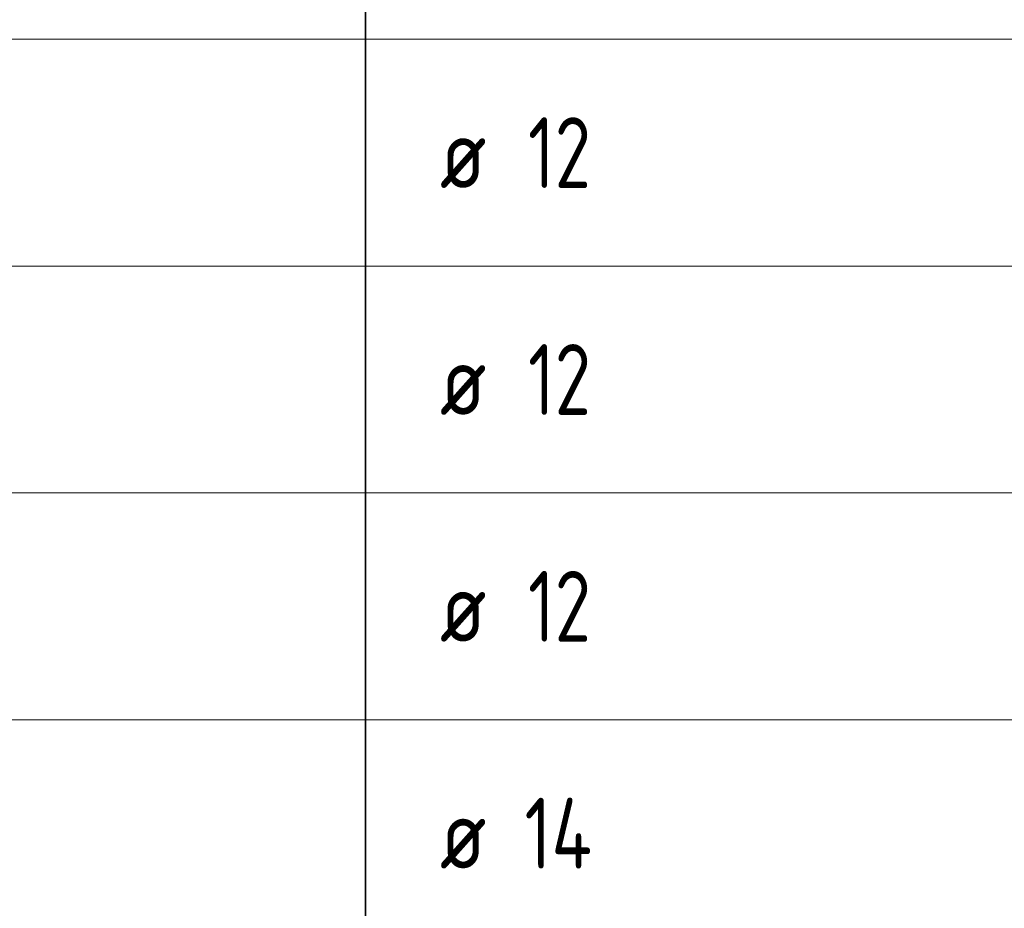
# Model space of a CAD drawing. Header units: metres. Extents: x -38 to 97, y -15 to 21.
# Tile 192 of 229: x 74.2 to 77.67, y 9.41 to 12.54. Entities that reach past the tile are written whole.
import ezdxf

# ---------------------------------------------------------------- set-up
doc = ezdxf.new("R2010")
doc.units = ezdxf.units.M
doc.styles.add('ISOCPEUR', font='txt')

msp = doc.modelspace()

# ---------------------------------------------------------------- linework, layer by layer
at = {"color": 7, "linetype": 'Continuous', "lineweight": 35, "transparency": 33554687}
for p, q in [((75.4198, 13.2717), (75.4198, 12.4717)), ((75.4198, 12.4717), (75.4198, 11.6717)), ((75.4198, 11.6717), (75.4198, 10.8717)), ((75.4198, 10.8717), (75.4198, 10.0717)), ((75.4198, 10.0717), (75.4198, 9.2717))]:
    msp.add_line(p, q, dxfattribs=at)
at = {"color": 7, "linetype": 'Continuous', "lineweight": 13, "transparency": 33554687}
for p, q in [((86.4198, 12.4717), (67.9198, 12.4717)), ((86.4198, 11.6717), (67.9198, 11.6717)), ((86.4198, 10.8717), (67.9198, 10.8717)), ((86.4198, 10.0717), (67.9198, 10.0717))]:
    msp.add_line(p, q, dxfattribs=at)

# ---------------------------------------------------------------- texts
at = {"color": 7, "linetype": 'Continuous', "lineweight": 35, "transparency": 33554687, "char_height": 0.25, "attachment_point": 7, "style": 'ISOCPEUR'}
for s, insert, width in [('\\W0.75;12', (75.9925, 11.9467), 0.393567), ('\\W0.82;ø', (75.6817, 11.9467), 0.327205), ('\\W0.75;12', (75.9925, 11.1467), 0.393567), ('\\W0.82;ø', (75.6817, 11.1467), 0.327205), ('\\W0.75;12', (75.9925, 10.3467), 0.393567), ('\\W0.82;ø', (75.6817, 10.3467), 0.327205), ('\\W0.76;14', (75.98, 9.5467), 0.420468), ('\\W0.82;ø', (75.6817, 9.5467), 0.327205)]:
    msp.add_mtext(s, dxfattribs=dict(at, insert=insert, width=width))

doc.saveas('drawing.dxf')
